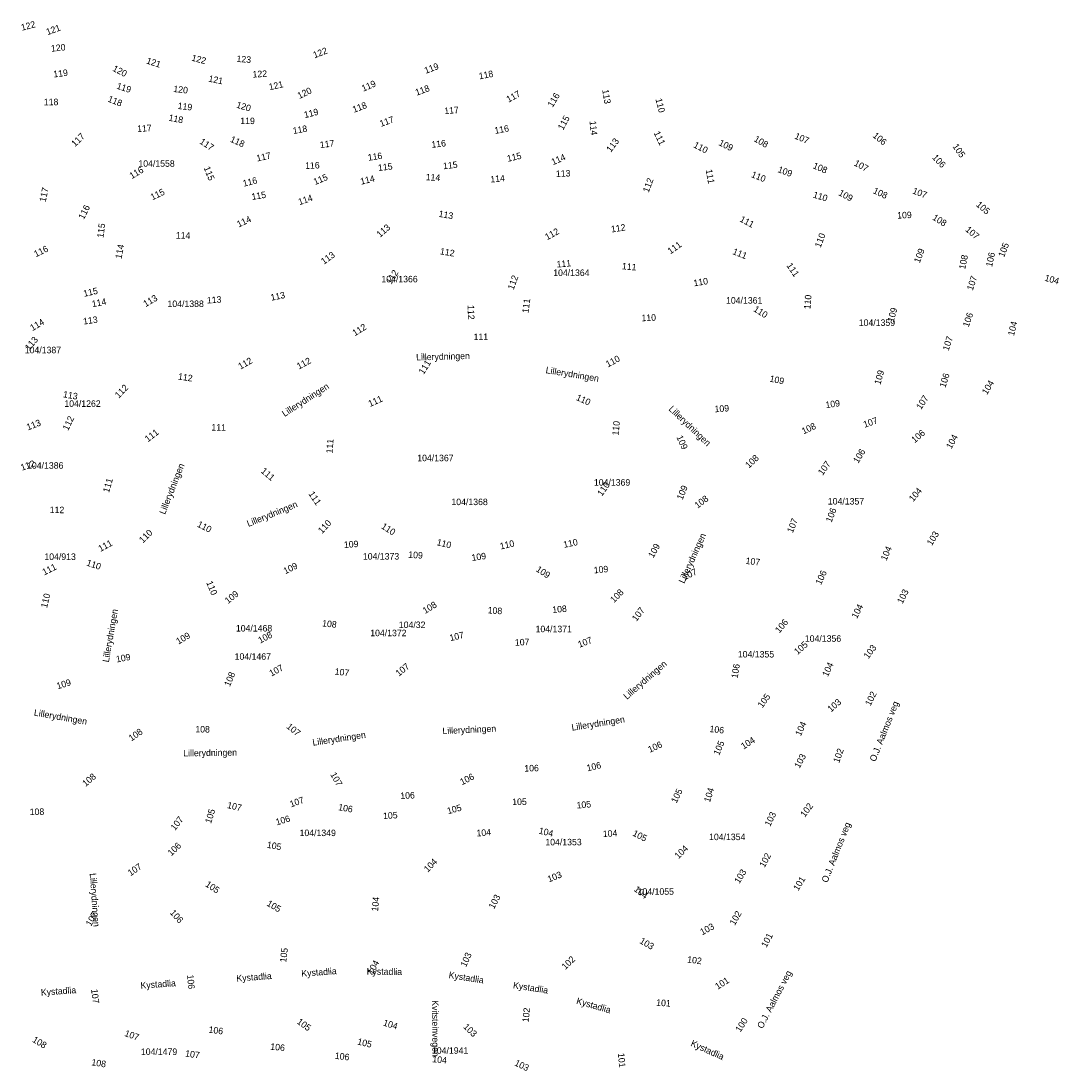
# Model space of a CAD drawing. Header units: metres. Extents: x 92352 to 92618, y 1600226 to 1600387.
# Tile 2 of 2: x 92458 to 92618, y 1600226 to 1600387. Entities that reach past the tile are written whole.
import ezdxf

# ---------------------------------------------------------------- set-up
doc = ezdxf.new("R2010")
doc.units = ezdxf.units.M
doc.header["$LTSCALE"] = 25.4
for name, color, linetype in [('GatenavnTekst', 10, 'Continuous'), ('GnrBnrTekst', 10, 'Continuous'), ('HoydeTekst', 10, 'Continuous')]:
    doc.layers.add(name, color=color, linetype=linetype)

msp = doc.modelspace()

# ---------------------------------------------------------------- texts
at = {"layer": 'GatenavnTekst'}
for s, rotation, p in [('Lillerydningen', 1.6056, (92519.18, 1600334.71, 112.03)), ('Lillerydningen', 350.6326, (92539.01, 1600332.78, 111.2)), ('Lillerydningen', 32.7958, (92498.97, 1600326.02, 112.26)), ('Lillerydningen', 316.446, (92557.87, 1600327.15, 109.92)), ('Lillerydningen', 68.5444, (92480.61, 1600310.99, 111.3)), ('Lillerydningen', 22.1778, (92493.42, 1600309.14, 111.42)), ('Lillerydningen', 65.7243, (92560.33, 1600300.39, 107.91)), ('Lillerydningen', 80.1076, (92471.98, 1600288.31, 109.9)), ('Lillerydningen', 40.895, (92551.53, 1600282.58, 107.24)), ('O.J. Aalmos veg', 68.3466, (92589.69, 1600273.02, 102.52)), ('Lillerydningen', 350.0296, (92460.42, 1600280.19, 108.8)), ('Lillerydningen', 9.0188, (92543.12, 1600277.85, 107.2)), ('Lillerydningen', 2.6165, (92523.23, 1600277.33, 107.22)), ('Lillerydningen', 8.5391, (92503.33, 1600275.54, 107.93)), ('Lillerydningen', 0.931, (92483.42, 1600273.9, 108.66)), ('O.J. Aalmos veg', 68.3466, (92582.31, 1600254.44, 101.09)), ('Lillerydningen', 274.0251, (92469.04, 1600255.95, 108.15)), ('Kystadlia', 4.2843, (92491.61, 1600239.32, 106.59)), ('Kystadlia', 4.2843, (92501.58, 1600240.07, 105.84)), ('Kystadlia', 359.2697, (92511.57, 1600240.41, 104.97)), ('Kystadlia', 351.0453, (92524.12, 1600239.88, 104.17)), ('O.J. Aalmos veg', 62.5306, (92572.36, 1600232.01, 100.81)), ('Kystadlia', 3.9982, (92476.88, 1600238.24, 107.5)), ('Kystadlia', 351.0453, (92534, 1600238.32, 103.33)), ('Kystadlia', 4.0251, (92461.58, 1600237.17, 108.51)), ('Kvitsteinvegen', 270.4839, (92521.6, 1600236.47, 104.26)), ('Kystadlia', 344.0827, (92543.69, 1600235.93, 102.56)), ('Kystadlia', 335.5294, (92561.24, 1600229.5, 101.27))]:
    msp.add_text(s, height=1, rotation=rotation, dxfattribs=at).set_placement(p)
at = {"layer": 'GnrBnrTekst'}
for s, p in [('104/1558', (92476.52, 1600364.46)), ('104/1364', (92540.22, 1600347.69)), ('104/1366', (92513.83, 1600346.71)), ('104/1388', (92480.99, 1600342.92)), ('104/1361', (92566.76, 1600343.44)), ('104/1359', (92587.14, 1600340.02)), ('104/1387', (92459.07, 1600335.82)), ('104/1262', (92465.15, 1600327.59)), ('104/1367', (92519.34, 1600319.24)), ('104/1386', (92459.43, 1600318.09)), ('104/1369', (92546.47, 1600315.49)), ('104/1368', (92524.59, 1600312.5)), ('104/1357', (92582.39, 1600312.59)), ('104/913', (92462.08, 1600304.08)), ('104/1373', (92510.99, 1600304.14)), ('104/1468', (92491.49, 1600293.09)), ('104/32', (92516.51, 1600293.62)), ('104/1371', (92537.51, 1600292.98)), ('104/1372', (92512.12, 1600292.37)), ('104/1356', (92578.86, 1600291.51)), ('104/1467', (92491.3, 1600288.75)), ('104/1355', (92568.57, 1600289.1)), ('104/1349', (92501.27, 1600261.67)), ('104/1354', (92564.15, 1600261.05)), ('104/1353', (92539.01, 1600260.25)), ('104/1055', (92553.18, 1600252.66)), ('104/1479', (92476.9, 1600228.06)), ('104/1941', (92521.6, 1600228.24))]:
    msp.add_text(s, height=1, dxfattribs=at).set_placement(p)
at = {"layer": 'HoydeTekst'}
for s, rotation, p in [('122', 14.6544, (92458.64, 1600385.34, 122)), ('121', 20.2506, (92462.57, 1600384.65, 121)), ('120', 6.0199, (92463.15, 1600382.12, 120)), ('122', 21.2271, (92503.57, 1600381.1, 122)), ('121', 341.7652, (92477.66, 1600380.35, 121)), ('122', 345.3791, (92484.61, 1600380.77, 122)), ('123', 355.4752, (92491.56, 1600380.57, 123)), ('119', 7.4839, (92463.53, 1600378.16, 119)), ('120', 332.7666, (92472.46, 1600379.24, 120)), ('119', 20.4471, (92520.65, 1600378.73, 119)), ('121', 348.9185, (92487.22, 1600377.54, 121)), ('122', 3.3274, (92494.08, 1600378.15, 122)), ('119', 23.4429, (92511.06, 1600375.98, 119)), ('118', 10.8044, (92528.9, 1600377.88, 118)), ('119', 342.1351, (92473.09, 1600376.47, 119)), ('120', 353.2608, (92481.85, 1600375.96, 120)), ('121', 12.6086, (92496.67, 1600376.2, 121)), ('120', 25.3072, (92501.23, 1600374.86, 120)), ('118', 20.2019, (92519.25, 1600375.36, 118)), ('117', 28.5514, (92533.36, 1600374.29, 117)), ('113', 279.4189, (92547.74, 1600376.26, 113)), ('118', 0.2221, (92462, 1600373.91, 118)), ('118', 338.3852, (92471.73, 1600374.5, 118)), ('116', 58.9705, (92540.13, 1600373.51, 116)), ('110', 284.3328, (92555.91, 1600374.84, 110)), ('119', 353.1731, (92482.51, 1600373.35, 119)), ('120', 343.258, (92491.48, 1600373.56, 120)), ('119', 14.2607, (92502.09, 1600371.92, 119)), ('118', 20.6646, (92509.62, 1600372.74, 118)), ('117', 5.0544, (92523.54, 1600372.53, 117)), ('118', 349.2822, (92481.1, 1600371.54, 118)), ('119', 0.1019, (92492.17, 1600371.01, 119)), ('117', 19.5485, (92513.78, 1600370.58, 117)), ('115', 61.5948, (92541.74, 1600370.01, 115)), ('114', 276.0167, (92545.79, 1600371.47, 114)), ('117', 44.2516, (92466.79, 1600367.46, 117)), ('117', 4.1722, (92476.37, 1600369.79, 117)), ('118', 9.9809, (92500.32, 1600369.48, 118)), ('116', 10.7289, (92531.3, 1600369.5, 116)), ('111', 295.9479, (92555.62, 1600369.65, 111)), ('106', 320.5722, (92589.19, 1600369.1, 106)), ('117', 326.7042, (92485.83, 1600368.1, 117)), ('118', 335.8609, (92490.52, 1600368.33, 118)), ('117', 6.4935, (92504.44, 1600367.33, 117)), ('116', 6.475, (92521.57, 1600367.36, 116)), ('113', 52.9269, (92549.06, 1600366.6, 113)), ('110', 332.524, (92561.66, 1600367.49, 110)), ('109', 333.5312, (92565.53, 1600367.82, 109)), ('108', 330.122, (92570.94, 1600368.44, 108)), ('107', 336.785, (92577.19, 1600368.82, 107)), ('117', 12.6594, (92494.77, 1600365.26, 117)), ('116', 7.9893, (92511.82, 1600365.38, 116)), ('115', 13.2931, (92533.25, 1600365.21, 115)), ('114', 23.4418, (92540.19, 1600364.69, 114)), ('105', 304.616, (92601.49, 1600367.58, 105)), ('116', 2.2972, (92502.14, 1600364.12, 116)), ('115', 6.8292, (92513.38, 1600363.8, 115)), ('115', 6.4588, (92523.36, 1600364.07, 115)), ('108', 337.0285, (92580, 1600364.26, 108)), ('107', 331.4181, (92586.31, 1600364.72, 107)), ('106', 313.1913, (92598.34, 1600365.82, 106)), ('116', 30.9226, (92475.51, 1600362.55, 116)), ('115', 291.5909, (92486.53, 1600364.3, 115)), ('115', 22.6689, (92503.65, 1600361.64, 115)), ('114', 13.6632, (92510.73, 1600361.7, 114)), ('114', 356.6335, (92520.62, 1600362.4, 114)), ('114', 5.1586, (92530.61, 1600362.03, 114)), ('113', 2.7927, (92540.66, 1600362.88, 113)), ('111', 280.204, (92563.63, 1600363.98, 111)), ('110', 338.1986, (92570.54, 1600362.9, 110)), ('109', 339.2128, (92574.61, 1600363.67, 109)), ('116', 14.5966, (92492.7, 1600361.39, 116)), ('112', 69.357, (92554.87, 1600360.42, 112)), ('117', 77.5527, (92462.27, 1600358.98, 117)), ('115', 25.928, (92478.67, 1600359.28, 115)), ('115', 9.2836, (92493.98, 1600359.35, 115)), ('114', 18.748, (92501.26, 1600358.56, 114)), ('110', 343.1757, (92580.03, 1600359.75, 110)), ('109', 331.6771, (92583.93, 1600360.15, 109)), ('108', 334.782, (92589.24, 1600360.45, 108)), ('107', 338.9539, (92595.3, 1600360.39, 107)), ('116', 63.1675, (92468.13, 1600356.29, 116)), ('105', 319.1915, (92605.07, 1600358.51, 105)), ('114', 25.4494, (92491.93, 1600355.12, 114)), ('113', 350.252, (92522.57, 1600356.78, 113)), ('111', 332.2013, (92568.77, 1600356.1, 111)), ('109', 2.5448, (92593.06, 1600356.49, 109)), ('108', 327.7512, (92598.35, 1600356.42, 108)), ('115', 82.8115, (92471.15, 1600353.5, 115)), ('113', 40.6568, (92513.62, 1600353.54, 113)), ('112', 8.7462, (92549.18, 1600354.36, 112)), ('107', 319.4779, (92603.42, 1600354.67, 107)), ('114', 358.9785, (92482.26, 1600353.44, 114)), ('112', 28.7103, (92539.29, 1600353.16, 112)), ('110', 69.6147, (92581.28, 1600351.95, 110)), ('116', 26.0342, (92460.78, 1600350.55, 116)), ('114', 79.0772, (92473.92, 1600350.26, 114)), ('112', 350.4258, (92522.78, 1600351.03, 112)), ('111', 35.7737, (92558.23, 1600350.98, 111)), ('111', 337.9228, (92567.67, 1600351.08, 111)), ('109', 68.9625, (92596.49, 1600349.59, 109)), ('105', 68.6776, (92609.44, 1600350.48, 105)), ('113', 35.7974, (92505, 1600349.4, 113)), ('108', 78.5073, (92603.47, 1600348.64, 108)), ('106', 77.7995, (92607.61, 1600349.02, 106)), ('111', 5.1863, (92540.78, 1600348.98, 111)), ('111', 354.5682, (92550.74, 1600348.73, 111)), ('111', 304.1744, (92575.99, 1600349.29, 111)), ('112', 58.4872, (92515.34, 1600346.33, 112)), ('112', 69.9252, (92534.12, 1600345.48, 112)), ('110', 9.2239, (92561.85, 1600346.09, 110)), ('107', 71.3843, (92604.64, 1600345.39, 107)), ('104', 344.5214, (92615.6, 1600346.97, 104)), ('115', 12.7512, (92468.19, 1600344.48, 115)), ('114', 11.1363, (92469.48, 1600342.88, 114)), ('113', 30.2197, (92477.63, 1600342.89, 113)), ('113', 4.0995, (92487.08, 1600343.45, 113)), ('113', 11.2344, (92496.93, 1600343.88, 113)), ('111', 82.3934, (92536.41, 1600341.94, 111)), ('110', 85.3013, (92579.71, 1600342.54, 110)), ('112', 271.7748, (92527.07, 1600343.21, 112)), ('110', 327.7066, (92570.87, 1600342.35, 110)), ('109', 74.0883, (92592.47, 1600340.52, 109)), ('114', 30.3027, (92460.25, 1600339.21, 114)), ('113', 7.9844, (92468.11, 1600340.22, 113)), ('110', 2.3373, (92553.79, 1600340.73, 110)), ('106', 71.0182, (92604.01, 1600339.75, 106)), ('104', 75.9938, (92610.97, 1600338.42, 104)), ('112', 31.6999, (92509.76, 1600338.42, 112)), ('113', 49.2364, (92459.74, 1600336.16, 113)), ('111', 0.4815, (92528, 1600337.84, 111)), ('107', 72.1137, (92600.93, 1600336.12, 107)), ('112', 29.31, (92492.19, 1600333.29, 112)), ('112', 28.0447, (92501.17, 1600333.31, 112)), ('111', 57.8777, (92520.32, 1600332.48, 111)), ('110', 28.1562, (92548.62, 1600333.63, 110)), ('112', 351.6784, (92482.56, 1600331.79, 112)), ('109', 74.2753, (92590.46, 1600330.92, 109)), ('106', 72.5585, (92600.44, 1600330.46, 106)), ('112', 45.825, (92473.5, 1600328.84, 112)), ('109', 348.147, (92573.38, 1600331.48, 109)), ('104', 58.5661, (92606.82, 1600329.38, 104)), ('113', 350.0419, (92464.9, 1600329.07, 113)), ('110', 335.7142, (92543.64, 1600328.68, 110)), ('107', 56.8887, (92596.7, 1600327.08, 107)), ('111', 24.2613, (92512.09, 1600327.56, 111)), ('109', 4.1399, (92565.03, 1600326.75, 109)), ('109', 7.9016, (92582.1, 1600327.39, 109)), ('112', 64.2775, (92465.73, 1600323.87, 112)), ('113', 21.3814, (92459.57, 1600323.96, 113)), ('111', 358.9678, (92487.73, 1600323.96, 111)), ('110', 84.4725, (92550.25, 1600323.15, 110)), ('108', 25.5241, (92578.67, 1600323.34, 108)), ('107', 19.0256, (92588.03, 1600324.37, 107)), ('111', 37.1921, (92477.98, 1600322.13, 111)), ('109', 294.2118, (92559.11, 1600322.95, 109)), ('106', 40.3417, (92595.73, 1600321.98, 106)), ('104', 61.9617, (92601.36, 1600321.04, 104)), ('111', 85.6738, (92506.33, 1600320.41, 111)), ('108', 42.8075, (92570.26, 1600318.09, 108)), ('106', 58.7109, (92587.05, 1600318.84, 106)), ('112', 18.8982, (92458.64, 1600317.77, 112)), ('111', 320.0291, (92495.24, 1600317.58, 111)), ('107', 54.4623, (92581.6, 1600316.99, 107)), ('111', 73.7112, (92472, 1600314.33, 111)), ('110', 55.2027, (92547.7, 1600313.78, 110)), ('109', 67.6271, (92560.06, 1600313.21, 109)), ('104', 49.787, (92595.5, 1600312.95, 104)), ('111', 303.9705, (92502.59, 1600314.22, 111)), ('108', 37.1637, (92562.39, 1600311.94, 108)), ('112', 359.4383, (92462.9, 1600311.28, 112)), ('106', 68.6804, (92582.95, 1600309.76, 106)), ('110', 332.9367, (92485.45, 1600309.24, 110)), ('110', 47.2799, (92504.73, 1600308.04, 110)), ('107', 68.5126, (92577, 1600308.14, 107)), ('110', 44.1369, (92477.2, 1600306.6, 110)), ('110', 327.4582, (92513.71, 1600309, 110)), ('103', 58.5855, (92598.36, 1600306.19, 103)), ('111', 28.4019, (92470.69, 1600305.3, 111)), ('109', 4.0283, (92508.12, 1600305.91, 109)), ('110', 346.0906, (92522.26, 1600306.37, 110)), ('110', 13.1702, (92532.16, 1600305.68, 110)), ('110', 11.6688, (92541.88, 1600305.93, 110)), ('109', 356.5054, (92517.94, 1600304.41, 109)), ('109', 7.8303, (92527.75, 1600303.92, 109)), ('109', 60.5866, (92555.59, 1600304.29, 109)), ('104', 66.6893, (92591.38, 1600303.87, 104)), ('110', 341.8145, (92468.46, 1600303.24, 110)), ('109', 26.1978, (92499.09, 1600301.87, 109)), ('107', 353.3675, (92569.72, 1600303.48, 107)), ('111', 26.3307, (92462.06, 1600301.69, 111)), ('109', 326.5138, (92537.47, 1600302.41, 109)), ('109', 5.1788, (92546.49, 1600302.01, 109)), ('107', 25.9881, (92560.4, 1600300.95, 107)), ('106', 65.0895, (92581.33, 1600300.17, 106)), ('110', 292.7028, (92486.92, 1600300.62, 110)), ('110', 75.9638, (92462.48, 1600296.63, 110)), ('109', 38.8248, (92490.28, 1600297.29, 109)), ('108', 45.3287, (92549.56, 1600297.43, 108)), ('103', 63.507, (92593.85, 1600297.27, 103)), ('108', 31.2392, (92520.55, 1600295.77, 108)), ('108', 4.8504, (92540.12, 1600295.93, 108)), ('104', 63.044, (92586.86, 1600294.99, 104)), ('108', 356.2017, (92530.13, 1600295.88, 108)), ('107', 53.3495, (92553.01, 1600294.56, 107)), ('108', 354.144, (92504.7, 1600293.88, 108)), ('106', 49.8828, (92574.95, 1600292.76, 106)), ('109', 30.1638, (92482.67, 1600291.06, 109)), ('108', 27.8357, (92495.23, 1600291.22, 108)), ('107', 13.3925, (92524.43, 1600291.6, 107)), ('107', 21.2505, (92544.24, 1600290.58, 107)), ('107', 2.9357, (92534.36, 1600290.9, 107)), ('105', 41.6081, (92577.74, 1600289.46, 105)), ('103', 53.1503, (92588.6, 1600288.81, 103)), ('109', 10.2763, (92473.18, 1600288.33, 109)), ('107', 28.6571, (92496.95, 1600286.15, 107)), ('107', 352.875, (92506.62, 1600286.49, 107)), ('107', 39.1304, (92516.52, 1600286.14, 107)), ('106', 81.1811, (92568.54, 1600285.84, 106)), ('104', 65.5009, (92582.38, 1600286.05, 104)), ('109', 17.3592, (92464.14, 1600284.21, 109)), ('108', 67.0459, (92490.56, 1600284.56, 108)), ('105', 54.1928, (92572.34, 1600281.27, 105)), ('103', 41.1559, (92582.87, 1600280.64, 103)), ('102', 63.2027, (92588.93, 1600281.57, 102)), ('108', 34.9166, (92475.46, 1600276.19, 108)), ('108', 359.5703, (92485.26, 1600277.59, 108)), ('107', 320.5275, (92499.17, 1600278.35, 107)), ('106', 353.4094, (92564.18, 1600277.66, 106)), ('104', 65.5009, (92578.23, 1600276.95, 104)), ('106', 24.7905, (92555.05, 1600274.45, 106)), ('105', 67.0027, (92565.69, 1600273.99, 105)), ('104', 32.0424, (92569.44, 1600274.95, 104)), ('102', 70.3674, (92584.11, 1600272.82, 102)), ('106', 13.4132, (92545.49, 1600271.61, 106)), ('103', 61.9227, (92578.04, 1600272, 103)), ('108', 40.3999, (92468.42, 1600269.21, 108)), ('107', 299.0859, (92505.95, 1600271.15, 107)), ('106', 26.7871, (92526.21, 1600269.47, 106)), ('106', 1.2276, (92535.79, 1600271.58, 106)), ('106', 2.6093, (92516.76, 1600267.36, 106)), ('105', 63.9932, (92559.15, 1600266.64, 105)), ('104', 72.372, (92564.28, 1600266.78, 104)), ('107', 347.0554, (92490.08, 1600265.99, 107)), ('107', 19.5779, (92499.97, 1600266.07, 107)), ('106', 350.1469, (92507.15, 1600265.66, 106)), ('105', 15.4885, (92524.08, 1600265.02, 105)), ('105', 0.5617, (92533.93, 1600266.44, 105)), ('105', 4.98, (92543.85, 1600265.9, 105)), ('102', 52.9508, (92578.85, 1600264.49, 102)), ('108', 1.1976, (92459.84, 1600264.89, 108)), ('105', 72.564, (92487.67, 1600263.53, 105)), ('106', 16.631, (92497.78, 1600263.31, 106)), ('105', 3.6073, (92514.12, 1600264.27, 105)), ('103', 64.2843, (92573.53, 1600263.07, 103)), ('107', 52.2113, (92482.14, 1600262.44, 107)), ('104', 4.5896, (92528.48, 1600261.61, 104)), ('104', 346.923, (92537.93, 1600262.06, 104)), ('104', 3.9517, (92547.87, 1600261.5, 104)), ('105', 333.1595, (92552.31, 1600261.79, 105)), ('106', 43.8133, (92481.58, 1600258.54, 106)), ('105', 349.8753, (92496.19, 1600259.89, 105)), ('104', 44.659, (92559.45, 1600258.1, 104)), ('102', 61.72, (92572.67, 1600256.76, 102)), ('107', 34.1145, (92475.31, 1600255.49, 107)), ('104', 46.1328, (92520.96, 1600256.04, 104)), ('103', 21.7099, (92539.57, 1600254.55, 103)), ('103', 59.0718, (92568.8, 1600254.29, 103)), ('101', 58.7403, (92577.84, 1600253.18, 101)), ('105', 326.1738, (92486.71, 1600254.04, 105)), ('104', 322.0379, (92552.52, 1600253.34, 104)), ('104', 84.9994, (92513.32, 1600250.07, 104)), ('103', 61.7777, (92531.12, 1600250.39, 103)), ('106', 311.9552, (92481.28, 1600249.85, 106)), ('105', 329.6934, (92496.13, 1600251.05, 105)), ('107', 60.8289, (92469.24, 1600247.74, 107)), ('102', 60.5978, (92568.1, 1600247.88, 102)), ('103', 28.4127, (92563.1, 1600246.42, 103)), ('103', 330.124, (92553.39, 1600245.29, 103)), ('101', 62.0205, (92572.96, 1600244.47, 101)), ('105', 82.6853, (92499.21, 1600242.23, 105)), ('104', 61.5452, (92512.5, 1600240.31, 104)), ('103', 65.6506, (92526.82, 1600241.48, 103)), ('102', 44.8049, (92542.1, 1600241.08, 102)), ('102', 352.7722, (92560.75, 1600242.26, 102)), ('106', 275.24, (92483.99, 1600240.35, 106)), ('101', 32.2077, (92565.47, 1600238.06, 101)), ('107', 277.2559, (92469.25, 1600238.13, 107)), ('101', 356.0548, (92556.01, 1600235.63, 101)), ('102', 83.4944, (92536.44, 1600233.04, 102)), ('105', 323.7462, (92500.77, 1600232.98, 105)), ('104', 342.9389, (92514.02, 1600232.6, 104)), ('103', 316.0185, (92526.33, 1600232.29, 103)), ('100', 57.0115, (92568.95, 1600231.47, 100)), ('107', 340.2239, (92474.31, 1600231, 107)), ('106', 352.2782, (92487.25, 1600231.5, 106)), ('108', 329.3936, (92460.14, 1600230.13, 108)), ('106', 354.0182, (92496.74, 1600228.88, 106)), ('105', 346.7267, (92510.07, 1600229.68, 105)), ('107', 351.4054, (92483.65, 1600227.84, 107)), ('106', 353.0048, (92506.64, 1600227.48, 106)), ('104', 353.9515, (92521.62, 1600226.96, 104)), ('101', 275.0199, (92550.15, 1600228.32, 101)), ('108', 351.3359, (92469.26, 1600226.48, 108)), ('103', 334.6214, (92534.18, 1600226.49, 103))]:
    msp.add_text(s, height=1, rotation=rotation, dxfattribs=at).set_placement(p)

doc.saveas('drawing.dxf')
